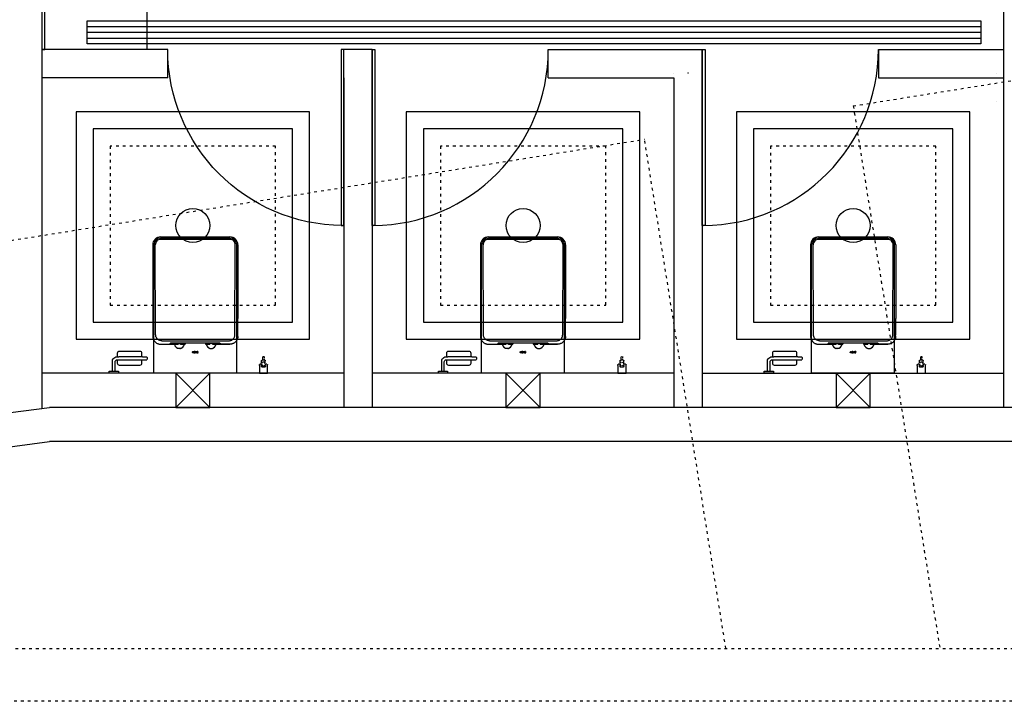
# Model space of a CAD drawing. Header units: millimetres. Extents: x -25505 to 36602, y -611 to 31787.
# Tile 3 of 21: x -11240 to -6908, y -611 to 2388. Entities that reach past the tile are written whole.
import ezdxf

# ---------------------------------------------------------------- set-up
doc = ezdxf.new("R2010")
doc.units = ezdxf.units.MM
doc.header["$MEASUREMENT"] = 0
doc.header["$PDMODE"] = 35
for name, pattern in [('ACAD_ISO03W100', [30, 12, -18]), ('I-FP_00$0$HIDDEN', [0.375, 0.25, -0.125]), ('I-XP _GROUND FLOOR$0$ACAD_ISO03W100', [30, 12, -18])]:
    doc.linetypes.add(name, pattern=pattern)
for name, color, linetype in [('AL_Arch - Furnitures - Equipa', 253, 'Continuous'), ('AL_Elec - Customized Light Fitting', 3, 'Continuous'), ('Mech - HVAC - Ceiling Diffuser', 1, 'Continuous'), ('Plum - Sanitary Fixture', 253, 'Continuous'), ('Struc - Beams', 2, 'I-XP _GROUND FLOOR$0$ACAD_ISO03W100'), ('Struc - Ceiling', 3, 'Continuous'), ('Struc - Door', 2, 'Continuous'), ('Struc - Walls', 253, 'Continuous')]:
    doc.layers.add(name, color=color, linetype=linetype)
doc.layers.get('0').off()
doc.linetypes.add('FENCELINE1', pattern='A,0.25,-0.1,[133,ltypeshp.shx,S=0.1,R=0,X=-0.1,Y=0],-0.1,1', length=1.45)

# ---------------------------------------------------------------- blocks, each defined once
blk = doc.blocks.new('I-XP _GROUND FLOOR')
at = {"layer": 'Struc - Beams'}
for p, q in [((15898.1, 11532.4), (16279.2, 9145.4)), ((15337.4, 9145.4), (14979.7, 11385.7)), ((4951.8, 9145.4), (46838, 9145.4)), ((46838, 8912.9), (4987.7, 8912.9))]:
    blk.add_line(p, q, dxfattribs=at)
for points in [[(15898.1, 11532.4), (19606.1, 12124.4), (19606.1, 13339.6), (15708.9, 12717.4)], [(11778.6, 10874.6), (14979.7, 11385.7)]]:
    blk.add_lwpolyline(points, dxfattribs=at)
at = {"layer": 'Struc - Walls'}
for p, q in [((12881.4, 11780.9), (12328.9, 11780.9)), ((12881.4, 11655.9), (12881.4, 11780.9)), ((13656.4, 11655.9), (13656.4, 11780.9)), ((13781.4, 11780.9), (13656.4, 11780.9)), ((13781.4, 11780.9), (13781.4, 10205.9)), ((13781.4, 11656), (13781.4, 11780.9)), ((14556.4, 11780.9), (15233.9, 11780.9)), ((14556.4, 11656), (14556.4, 11780.9)), ((15233.9, 11780.9), (15233.9, 10205.9)), ((16008.9, 11780.9), (16561.4, 11780.9)), ((16008.9, 11780.9), (16008.9, 11655.9)), ((12881.4, 11655.9), (12328.9, 11655.9)), ((13656.4, 11655.9), (13656.4, 10205.9)), ((14556.4, 11656), (15108.9, 11655.9)), ((15108.9, 11676.9), (15108.9, 11676.8)), ((15108.9, 11655.9), (15108.9, 10205.9)), ((15233.9, 11655.9), (15233.9, 11655.9)), ((16008.9, 11655.9), (16561.4, 11655.9)), ((16529.8, 11676.8), (16529.8, 11676.8)), ((16529.8, 11676.8), (16529.8, 11676.8)), ((16529.8, 11551.9), (16529.8, 11551.9)), ((5165, 9266.7), (12362, 10205.9)), ((5165, 9266.7), (12362, 10205.9)), ((23168.5, 10206), (12362, 10205.9)), ((21795.1, 10206), (12362, 10205.9)), ((4962.8, 9074.4), (12362, 10055.9)), ((4962.8, 9074.4), (12362, 10055.9)), ((23168.5, 10056), (12362, 10055.9)), ((23168.5, 10056), (12362, 10055.9))]:
    blk.add_line(p, q, dxfattribs=at)
for points in [[(12328.9, 10201.7), (12328.8, 14477.8)], [(16561.4, 11555.9), (16561.4, 13238.2), (16686.4, 13238.2), (16686.4, 12978.2), (17586.4, 12978.2), (17586.4, 12853.2), (16686.4, 12853.2), (16686.4, 10205.9)], [(16561.4, 10205.9), (16561.4, 11655.9)]]:
    blk.add_lwpolyline(points, dxfattribs=at)
blk.add_point((15171.4, 11676.9), dxfattribs=at)
blk = doc.blocks.new('toilet paper roll box')
blk.add_wipeout([(-105891.9, 5823.2), (-105891.9, 5813.2), (-105877.3, 5813.2), (-105877.3, 5763.2), (-105863.7, 5751.3), (-105855.2, 5751.3), (-105855.2, 5733.9), (-105852.7, 5727.9), (-105846.7, 5725.4), (-105758.3, 5725.4), (-105752.2, 5727.9), (-105749.8, 5733.9), (-105749.8, 5751.3), (-105726.5, 5751.3), (-105726.5, 5763.2), (-105749.8, 5763.2), (-105749.8, 5780.1), (-105752.2, 5786.1), (-105758.3, 5788.6), (-105846.7, 5788.6), (-105852.7, 5786.1), (-105855.2, 5780.1), (-105855.2, 5763.2), (-105856.5, 5763.2), (-105863.6, 5766.1), (-105866.5, 5773.2), (-105866.5, 5813.2), (-105851.9, 5813.2), (-105851.9, 5823.2)]).dxf.layer = 'Plum - Sanitary Fixture'
at = {"layer": 'Plum - Sanitary Fixture', "ltscale": 100}
for p, q in [((-105851.9, 5823.2), (-105891.9, 5823.2)), ((-105891.9, 5823.2), (-105891.9, 5813.2)), ((-105891.9, 5813.2), (-105851.9, 5813.2)), ((-105877.3, 5813.2), (-105877.3, 5763.2)), ((-105866.5, 5813.2), (-105866.5, 5773.2)), ((-105851.9, 5813.2), (-105851.9, 5823.2)), ((-105856.5, 5763.2), (-105850.6, 5763.2)), ((-105850.6, 5763.2), (-105745.2, 5763.2)), ((-105745.2, 5763.2), (-105726.5, 5763.2)), ((-105863.7, 5751.3), (-105850.6, 5751.3)), ((-105745.2, 5751.3), (-105850.6, 5751.3)), ((-105745.2, 5751.3), (-105726.5, 5751.3))]:
    blk.add_line(p, q, dxfattribs=at)
for points in [[(-105749.8, 5763.2), (-105749.8, 5780.1, 0.414214), (-105758.3, 5788.6), (-105846.7, 5788.6, 0.414214), (-105855.2, 5780.1), (-105855.2, 5763.2)], [(-105855.2, 5751.3), (-105855.2, 5733.9, 0.414214), (-105846.7, 5725.4), (-105758.3, 5725.4, 0.414214), (-105749.8, 5733.9), (-105749.8, 5751.3)]]:
    blk.add_lwpolyline(points, format="xyb", dxfattribs=at)
for centre, radius, start, end in [((-105856.5, 5773.2), 23, 205.6194, 251.9605), ((-105856.5, 5773.2), 10, 180, 270), ((-105735.5, 5757.2), 10.8, 326.399, 33.601)]:
    blk.add_arc(centre, radius, start, end, dxfattribs=at)
blk = doc.blocks.new('jet sprays')
at = {"layer": 'Plum - Sanitary Fixture', "linetype": 'I-FP_00$0$HIDDEN'}
for p, q in [((0, -34.6), (0, -37.3)), ((10.1, -40.7), (10.1, -55.3)), ((26.3, -40.7), (26.3, -55.3)), ((36.4, -34.6), (36.4, -37.3)), ((23.3, -58.3), (13.1, -58.3))]:
    blk.add_line(p, q, dxfattribs=at)
at = {"layer": 'Plum - Sanitary Fixture'}
for points in [[(0, -34.6), (0, 0), (36.4, 0)], [(36.4, 0), (36.4, -34.6)]]:
    blk.add_lwpolyline(points, dxfattribs=at)
at = {"layer": 'Plum - Sanitary Fixture', "linetype": 'I-FP_00$0$HIDDEN'}
for points in [[(10, -34.6), (10, -37.3, -0.414214), (7, -40.3), (3, -40.3, -0.413709), (0, -37.3)], [(36.4, -37.3, -0.41374), (33.4, -40.3), (29.5, -40.3, -0.414214), (26.5, -37.3), (26.5, -34.6)]]:
    blk.add_lwpolyline(points, format="xyb", dxfattribs=at)
at = {"layer": 'Plum - Sanitary Fixture'}
blk.add_lwpolyline([(26.5, -34.6), (26.5, -30.5, 0.414214), (23.5, -27.5), (13, -27.5, 0.414214), (10, -30.5), (10, -34.6)], format="xyb", dxfattribs=at)
at = {"layer": 'Plum - Sanitary Fixture', "linetype": 'I-FP_00$0$HIDDEN'}
blk.add_lwpolyline([(15.6, -58.3), (15.6, -73.8), (21.2, -73.8), (21.2, -58.3)], close=True, dxfattribs=at)
blk.add_circle((18.2, -40.7), 8.1, dxfattribs=at)
for centre, start, end in [((13.1, -55.3), 180, 270), ((23.3, -55.3), 270, 0)]:
    blk.add_arc(centre, 3, start, end, dxfattribs=at)
blk = doc.blocks.new('single door 2')
at = {"layer": 'Struc - Door', "color": 251}
blk.add_lwpolyline([(58126.4, 217533.2), (58138.4, 217533.2), (58138.3, 216758.5), (58126.3, 216758.5)], close=True, dxfattribs=at)
blk.add_arc((58126.4, 217533.3), 774.9, 270.4376, 0.0106, dxfattribs=at)
blk = doc.blocks.new('water closset 1')
at = {"layer": 'Plum - Sanitary Fixture'}
for p, q in [((-8980.1, -1112.7), (-8980.1, -747.7)), ((-8980.1, -747.7), (-8834.5, -747.7)), ((-8852.1, -778), (-8852.1, -819.7)), ((-8834.5, -747.7), (-8415.1, -747.7)), ((-8810.1, -755.7), (-8414.6, -754.2)), ((-8415.1, -742.7), (-8738.7, -742.7)), ((-8391, -1082.7), (-8391, -777.7)), ((-8385.1, -1082.7), (-8385.1, -777.7)), ((-8380.1, -777.7), (-8380.1, -1082.7)), ((-8852.1, -819.7), (-8851.2, -819.7)), ((-8852.1, -820.2), (-8852.1, -854.7)), ((-8851.2, -785.9), (-8851.2, -819.7)), ((-8851.2, -819.7), (-8848.7, -819.7)), ((-8847.9, -1038.7), (-8847.9, -821.7)), ((-8836.8, -782.6), (-8836.8, -1077.8)), ((-8871.1, -865.2), (-8871.1, -855.2)), ((-8870, -854.2), (-8870.1, -854.2)), ((-8869.9, -866.2), (-8870.1, -866.2)), ((-8851.3, -854.7), (-8852.1, -854.7)), ((-8852.1, -865.7), (-8852.1, -885.2)), ((-8851.3, -865.7), (-8852.1, -865.7)), ((-8847.9, -885.2), (-8852.1, -885.2)), ((-8890.1, -920.7), (-8887.1, -917.7)), ((-8890.1, -920.9), (-8889.2, -920.1)), ((-8890.1, -933.4), (-8887.1, -930.5)), ((-8890.1, -933.6), (-8889.2, -932.8)), ((-8890, -920.1), (-8887.6, -917.7)), ((-8890, -920.3), (-8887.4, -917.7)), ((-8890, -920.5), (-8887.2, -917.7)), ((-8890, -921.1), (-8889.4, -920.4)), ((-8890, -921.2), (-8889.4, -920.6)), ((-8890, -921.4), (-8889.4, -920.8)), ((-8890, -921.5), (-8889.4, -920.9)), ((-8890, -932.8), (-8887.6, -930.5)), ((-8890, -933.1), (-8887.4, -930.5)), ((-8890, -933.2), (-8887.3, -930.5)), ((-8890, -933.8), (-8889.4, -933.1)), ((-8890, -933.9), (-8889.4, -933.3)), ((-8890, -934.1), (-8889.4, -933.5)), ((-8890, -934.2), (-8889.4, -933.7)), ((-8889.9, -919.9), (-8887.8, -917.8)), ((-8889.9, -921.7), (-8889.4, -921.1)), ((-8889.9, -921.8), (-8889.3, -921.2)), ((-8889.9, -921.9), (-8889.3, -921.4)), ((-8889.9, -924.4), (-8889.8, -924.3)), ((-8889.9, -924.6), (-8889.6, -924.3)), ((-8889.9, -924.8), (-8889.4, -924.3)), ((-8889.9, -924.9), (-8889.2, -924.3)), ((-8889.9, -925.1), (-8889.1, -924.3)), ((-8889.9, -925.3), (-8888.9, -924.3)), ((-8889.9, -925.5), (-8888.7, -924.3)), ((-8889.9, -925.7), (-8888.5, -924.3)), ((-8889.9, -925.8), (-8888.4, -924.3)), ((-8889.9, -926), (-8888.2, -924.3)), ((-8889.9, -926.2), (-8888, -924.3)), ((-8889.9, -926.4), (-8889.2, -925.7)), ((-8889.9, -926.5), (-8889.2, -925.9)), ((-8889.9, -926.7), (-8889.2, -926.1)), ((-8889.9, -926.9), (-8889.2, -926.3)), ((-8889.9, -927.1), (-8889.2, -926.4)), ((-8889.9, -927.2), (-8889.1, -926.5)), ((-8889.9, -927.4), (-8889, -926.5)), ((-8889.9, -927.6), (-8888.8, -926.5)), ((-8889.9, -927.8), (-8888.6, -926.5)), ((-8889.9, -928), (-8888.4, -926.5)), ((-8889.9, -928.1), (-8888.2, -926.5)), ((-8889.9, -928.3), (-8888.1, -926.5)), ((-8889.9, -928.5), (-8889.2, -927.8)), ((-8889.9, -928.7), (-8889.2, -928)), ((-8889.9, -928.8), (-8889.2, -928.2)), ((-8889.9, -929), (-8889.2, -928.4)), ((-8889.9, -929.2), (-8889.2, -928.5)), ((-8889.9, -929.4), (-8889.2, -928.7)), ((-8889.9, -929.5), (-8889.1, -928.8)), ((-8889.9, -929.7), (-8889, -928.9)), ((-8889.9, -929.9), (-8889, -929)), ((-8889.9, -932.6), (-8887.9, -930.5)), ((-8889.9, -934.4), (-8889.4, -933.8)), ((-8889.9, -934.5), (-8889.4, -934)), ((-8889.9, -934.7), (-8889.3, -934.1)), ((-8889.9, -937.1), (-8889.8, -937.1)), ((-8889.9, -937.3), (-8889.6, -937.1)), ((-8889.9, -937.5), (-8889.4, -937.1)), ((-8889.9, -937.7), (-8889.3, -937.1)), ((-8889.9, -937.9), (-8889.1, -937.1)), ((-8889.9, -938), (-8888.9, -937.1)), ((-8889.9, -938.2), (-8888.7, -937.1)), ((-8889.9, -938.4), (-8888.6, -937.1)), ((-8889.9, -938.6), (-8888.4, -937.1)), ((-8889.9, -938.7), (-8888.2, -937.1)), ((-8889.9, -938.9), (-8888, -937.1)), ((-8889.9, -939.1), (-8889.2, -938.4)), ((-8889.9, -939.3), (-8889.2, -938.6)), ((-8889.9, -939.4), (-8889.2, -938.8)), ((-8889.9, -939.6), (-8889.2, -939)), ((-8889.9, -939.8), (-8889.2, -939.2)), ((-8889.9, -940), (-8889.1, -939.2)), ((-8889.9, -940.2), (-8889, -939.2)), ((-8889.9, -940.3), (-8888.8, -939.2)), ((-8889.9, -940.5), (-8888.6, -939.2)), ((-8889.9, -940.7), (-8888.4, -939.2)), ((-8889.9, -940.9), (-8888.3, -939.2)), ((-8889.9, -941), (-8888.1, -939.2)), ((-8889.9, -941.2), (-8889.2, -940.6)), ((-8889.9, -941.4), (-8889.2, -940.8)), ((-8889.9, -941.6), (-8889.2, -940.9)), ((-8889.9, -941.7), (-8889.2, -941.1)), ((-8889.9, -941.9), (-8889.2, -941.3)), ((-8889.9, -942.1), (-8889.2, -941.4)), ((-8889.9, -942.3), (-8889.1, -941.5)), ((-8889.9, -942.4), (-8889.1, -941.6)), ((-8889.9, -942.6), (-8889, -941.7)), ((-8889.8, -919.6), (-8888.1, -917.8)), ((-8889.8, -922), (-8889.2, -921.5)), ((-8889.8, -930), (-8888.9, -929.1)), ((-8889.8, -932.3), (-8888.1, -930.6)), ((-8889.8, -934.8), (-8889.2, -934.2)), ((-8889.8, -934.9), (-8889.2, -934.3)), ((-8889.8, -942.7), (-8888.9, -941.8)), ((-8889.7, -919.3), (-8888.4, -918)), ((-8889.7, -922.2), (-8889.2, -921.6)), ((-8889.7, -922.3), (-8889.1, -921.7)), ((-8889.7, -932), (-8888.4, -930.7)), ((-8889.7, -935), (-8889.1, -934.4)), ((-8889.6, -922.4), (-8889, -921.8)), ((-8889.6, -922.5), (-8888.9, -921.9)), ((-8889.6, -930), (-8888.8, -929.2)), ((-8889.6, -935.1), (-8889, -934.5)), ((-8889.6, -935.2), (-8888.9, -934.6)), ((-8889.6, -942.7), (-8888.8, -941.9)), ((-8889.5, -922.6), (-8888.8, -922)), ((-8889.5, -935.4), (-8888.8, -934.7)), ((-8889.5, -942.7), (-8888.7, -942)), ((-8889.4, -918.8), (-8888.8, -918.2)), ((-8889.4, -922.7), (-8888.7, -922)), ((-8889.4, -930), (-8888.7, -929.2)), ((-8889.4, -931.5), (-8888.8, -931)), ((-8889.4, -935.5), (-8888.7, -934.8)), ((-8889.3, -922.8), (-8888.6, -922.1)), ((-8889.3, -922.9), (-8888.5, -922.1)), ((-8889.3, -930), (-8888.6, -929.3)), ((-8889.3, -935.6), (-8888.6, -934.8)), ((-8889.3, -935.7), (-8888.5, -934.9)), ((-8889.3, -942.7), (-8888.6, -942)), ((-8889.2, -923), (-8888.4, -922.2)), ((-8889.2, -926), (-8889.2, -926.5)), ((-8889.2, -927.8), (-8887.9, -926.5)), ((-8889.2, -927.8), (-8889.2, -928.3)), ((-8889.2, -935.7), (-8888.4, -934.9)), ((-8889.2, -938.8), (-8889.2, -939.2)), ((-8889.2, -940.5), (-8887.9, -939.2)), ((-8889.2, -940.5), (-8889.2, -941)), ((-8889.1, -923.1), (-8888.2, -922.2)), ((-8889.1, -930), (-8888.4, -929.3)), ((-8889.1, -935.8), (-8888.2, -935)), ((-8889.1, -942.7), (-8888.4, -942.1)), ((-8889, -923.2), (-8888.1, -922.3)), ((-8889, -927.8), (-8887.7, -926.5)), ((-8889, -935.9), (-8888.1, -935)), ((-8889, -940.5), (-8887.7, -939.2)), ((-8888.9, -923.3), (-8887.9, -922.3)), ((-8888.9, -930), (-8888.3, -929.3)), ((-8888.9, -936), (-8888, -935)), ((-8888.9, -942.7), (-8888.3, -942.1)), ((-8888.8, -923.3), (-8887.8, -922.3)), ((-8888.8, -927.8), (-8887.5, -926.5)), ((-8888.8, -936.1), (-8887.8, -935.1)), ((-8888.8, -940.5), (-8887.6, -939.2)), ((-8888.7, -919.5), (-8886.9, -917.7)), ((-8888.7, -923.4), (-8887.6, -922.3)), ((-8888.7, -927.8), (-8887.4, -926.5)), ((-8888.7, -930), (-8888.1, -929.3)), ((-8888.7, -932.3), (-8886.9, -930.5)), ((-8888.7, -936.2), (-8887.6, -935.1)), ((-8888.7, -940.5), (-8887.4, -939.2)), ((-8888.7, -942.7), (-8888.1, -942.1)), ((-8888.6, -923.5), (-8887.5, -922.4)), ((-8888.6, -930), (-8887.9, -929.3)), ((-8888.6, -936.2), (-8887.5, -935.1)), ((-8888.6, -942.7), (-8887.9, -942.1)), ((-8888.5, -923.5), (-8887.3, -922.4)), ((-8888.5, -925), (-8887.9, -924.4)), ((-8888.5, -927.8), (-8887.2, -926.5)), ((-8888.5, -936.3), (-8887.3, -935.1)), ((-8888.6, -937.8), (-8887.9, -937.1)), ((-8888.5, -940.5), (-8887.2, -939.2)), ((-8888.4, -919.4), (-8886.8, -917.8)), ((-8888.4, -923.6), (-8887.1, -922.4)), ((-8888.4, -930), (-8887.9, -929.5)), ((-8888.4, -932.1), (-8886.8, -930.5)), ((-8888.4, -936.3), (-8887.1, -935.1)), ((-8888.4, -942.7), (-8887.9, -942.2)), ((-8888.3, -925), (-8887.9, -924.5)), ((-8888.3, -927.8), (-8887, -926.5)), ((-8888.3, -937.7), (-8887.9, -937.3)), ((-8888.3, -940.5), (-8887, -939.2)), ((-8888.2, -923.7), (-8886.9, -922.4)), ((-8888.2, -930), (-8887.9, -929.7)), ((-8888.2, -936.4), (-8886.9, -935.1)), ((-8888.2, -942.7), (-8887.9, -942.4)), ((-8888.1, -919.3), (-8886.6, -917.8)), ((-8888.1, -923.7), (-8886.7, -922.3)), ((-8888.1, -924.9), (-8887.9, -924.7)), ((-8888.1, -927.8), (-8886.8, -926.5)), ((-8888.1, -932), (-8886.6, -930.5)), ((-8888.1, -936.4), (-8886.8, -935.1)), ((-8888.1, -937.7), (-8887.9, -937.4)), ((-8888.1, -940.5), (-8886.9, -939.2)), ((-8888, -923.7), (-8886.5, -922.3)), ((-8888, -930), (-8887.9, -929.8)), ((-8888, -936.5), (-8886.5, -935)), ((-8888, -940.5), (-8886.7, -939.2)), ((-8888, -942.7), (-8887.9, -942.6)), ((-8887.9, -919.2), (-8886.5, -917.8)), ((-8887.9, -924.3), (-8887.9, -924.9)), ((-8887.9, -924.9), (-8887.9, -924.9)), ((-8888, -927.8), (-8886.7, -926.5)), ((-8887.9, -929.3), (-8887.9, -930)), ((-8887.9, -932), (-8886.5, -930.6)), ((-8887.9, -937.1), (-8887.9, -937.7)), ((-8887.9, -937.7), (-8887.9, -937.6)), ((-8887.9, -942.1), (-8887.9, -942.7)), ((-8887.8, -923.8), (-8886.3, -922.2)), ((-8887.8, -927.8), (-8886.5, -926.5)), ((-8887.8, -936.5), (-8886.3, -935)), ((-8887.8, -940.5), (-8886.5, -939.2)), ((-8887.7, -919.2), (-8886.3, -917.9)), ((-8887.7, -923.8), (-8886, -922.2)), ((-8887.7, -932), (-8886.3, -930.6)), ((-8887.7, -936.5), (-8886.1, -934.9)), ((-8887.6, -927.8), (-8886.3, -926.5)), ((-8887.6, -940.5), (-8886.3, -939.2)), ((-8887.5, -919.2), (-8886.2, -917.9)), ((-8887.5, -923.8), (-8885.6, -922)), ((-8887.5, -931.9), (-8886.2, -930.7)), ((-8887.5, -936.6), (-8885.7, -934.7)), ((-8887.4, -923.8), (-8884.4, -920.9)), ((-8887.4, -927.8), (-8886.1, -926.5)), ((-8887.4, -936.6), (-8884.4, -933.6)), ((-8887.4, -940.5), (-8886.1, -939.2)), ((-8887.3, -919.2), (-8886.1, -918)), ((-8887.3, -931.9), (-8886.1, -930.7)), ((-8887.3, -940.5), (-8886, -939.2)), ((-8887.2, -923.8), (-8884.4, -921.1)), ((-8887.2, -927.8), (-8886, -926.5)), ((-8887.2, -936.6), (-8884.4, -933.8)), ((-8887.1, -919.2), (-8886, -918)), ((-8887.1, -927.8), (-8885.8, -926.5)), ((-8887.1, -931.9), (-8886, -930.8)), ((-8887.1, -940.5), (-8885.8, -939.2)), ((-8887, -919.2), (-8885.8, -918.1)), ((-8887, -923.8), (-8884.5, -921.3)), ((-8887, -931.9), (-8885.9, -930.8)), ((-8887, -936.6), (-8884.5, -934)), ((-8886.9, -927.8), (-8885.6, -926.5)), ((-8886.9, -940.5), (-8885.6, -939.2)), ((-8886.8, -919.2), (-8885.7, -918.2)), ((-8886.8, -923.8), (-8884.5, -921.5)), ((-8886.8, -932), (-8885.7, -930.9)), ((-8886.8, -936.6), (-8884.5, -934.2)), ((-8886.7, -927.8), (-8884.6, -925.7)), ((-8886.7, -932), (-8885.6, -931)), ((-8886.7, -940.5), (-8884.6, -938.4)), ((-8886.6, -919.2), (-8885.6, -918.2)), ((-8886.6, -923.8), (-8884.6, -921.8)), ((-8886.6, -936.5), (-8884.6, -934.5)), ((-8886.6, -940.5), (-8884.6, -938.6)), ((-8886.5, -919.3), (-8885.5, -918.3)), ((-8886.5, -927.8), (-8884.6, -925.9)), ((-8886.5, -932), (-8885.5, -931)), ((-8886.4, -927.8), (-8884.6, -926)), ((-8886.4, -932), (-8885.5, -931.1)), ((-8886.4, -940.5), (-8884.6, -938.8)), ((-8886.3, -919.3), (-8885.4, -918.4)), ((-8886.3, -923.7), (-8884.7, -922)), ((-8886.3, -936.4), (-8884.7, -934.8)), ((-8886.2, -919.3), (-8885.4, -918.5)), ((-8886.2, -927.8), (-8884.6, -926.2)), ((-8886.2, -932.1), (-8885.4, -931.2)), ((-8886.2, -940.5), (-8884.6, -938.9)), ((-8886.1, -919.4), (-8885.3, -918.6)), ((-8886.1, -932.1), (-8885.3, -931.3)), ((-8886, -923.5), (-8884.8, -922.4)), ((-8886, -927.8), (-8884.6, -926.4)), ((-8886, -932.2), (-8885.2, -931.4)), ((-8886, -936.3), (-8884.8, -935.1)), ((-8886, -940.5), (-8884.6, -939.1)), ((-8885.9, -919.4), (-8885.2, -918.7)), ((-8885.8, -919.5), (-8885.1, -918.8)), ((-8885.8, -927.8), (-8884.6, -926.6)), ((-8885.8, -932.2), (-8885.1, -931.5)), ((-8885.8, -940.5), (-8884.6, -939.3)), ((-8885.7, -919.5), (-8885, -918.9)), ((-8885.7, -927.8), (-8884.6, -926.7)), ((-8885.7, -932.3), (-8885, -931.6)), ((-8885.7, -940.5), (-8884.6, -939.5)), ((-8885.6, -919.6), (-8885, -919)), ((-8885.6, -932.4), (-8885, -931.7)), ((-8885.5, -919.7), (-8884.9, -919.1)), ((-8885.5, -927.8), (-8884.6, -926.9)), ((-8885.5, -932.4), (-8884.9, -931.8)), ((-8885.5, -935.9), (-8885.3, -935.7)), ((-8885.5, -940.6), (-8884.6, -939.6)), ((-8885.4, -919.8), (-8884.8, -919.2)), ((-8885.4, -919.9), (-8884.8, -919.3)), ((-8885.4, -921.7), (-8884.4, -920.7)), ((-8885.4, -927.9), (-8884.6, -927.1)), ((-8885.4, -932.5), (-8884.8, -931.9)), ((-8885.4, -932.6), (-8884.8, -932)), ((-8885.4, -940.6), (-8884.6, -939.8)), ((-8885.3, -920), (-8884.7, -919.4)), ((-8885.3, -928), (-8884.6, -927.3)), ((-8885.3, -932.7), (-8884.7, -932.2)), ((-8885.3, -934.3), (-8884.4, -933.5)), ((-8885.3, -940.7), (-8884.6, -940)), ((-8885.3, -940.8), (-8884.6, -940.2)), ((-8885.2, -920.1), (-8884.7, -919.6)), ((-8885.2, -920.2), (-8884.6, -919.7)), ((-8885.2, -925.4), (-8885.2, -925.4)), ((-8885.2, -925.6), (-8885, -925.4)), ((-8885.2, -925.8), (-8884.9, -925.4)), ((-8885.2, -926), (-8884.7, -925.4)), ((-8885.2, -926.1), (-8885.2, -925.4)), ((-8885.2, -926.1), (-8884.6, -925.5)), ((-8885.2, -928.1), (-8884.6, -927.5)), ((-8885.2, -928.3), (-8884.6, -927.6)), ((-8885.2, -928.4), (-8884.6, -927.8)), ((-8885.2, -928.6), (-8884.6, -928)), ((-8885.2, -928.8), (-8884.6, -928.2)), ((-8885.2, -928.9), (-8885.2, -928.2)), ((-8885.2, -932.8), (-8884.7, -932.3)), ((-8885.2, -933), (-8884.6, -932.4)), ((-8885.2, -938.3), (-8885.1, -938.2)), ((-8885.2, -938.5), (-8884.9, -938.2)), ((-8885.2, -938.7), (-8884.7, -938.2)), ((-8885.2, -938.9), (-8884.6, -938.2)), ((-8885.2, -938.8), (-8885.2, -938.2)), ((-8885.2, -941), (-8884.6, -940.4)), ((-8885.2, -941.2), (-8884.6, -940.5)), ((-8885.2, -941.3), (-8884.6, -940.7)), ((-8885.2, -941.5), (-8884.6, -940.9)), ((-8885.2, -941.6), (-8885.2, -940.9)), ((-8885.2, -941.6), (-8884.6, -941.1)), ((-8885.1, -920.4), (-8884.6, -919.8)), ((-8885.1, -920.5), (-8884.5, -920)), ((-8885.1, -920.7), (-8884.5, -920.1)), ((-8885.1, -920.8), (-8884.5, -920.2)), ((-8885.1, -921), (-8884.4, -920.4)), ((-8885.1, -921.3), (-8884.4, -920.6)), ((-8885.1, -928.9), (-8884.6, -928.3)), ((-8885.1, -933.1), (-8884.6, -932.5)), ((-8885.1, -933.2), (-8884.5, -932.7)), ((-8885.1, -933.4), (-8884.5, -932.8)), ((-8885.1, -933.6), (-8884.5, -933)), ((-8885.1, -933.8), (-8884.4, -933.1)), ((-8885.1, -934), (-8884.4, -933.3)), ((-8885, -928.9), (-8884.6, -928.5)), ((-8885, -941.6), (-8884.6, -941.2)), ((-8884.8, -928.9), (-8884.6, -928.7)), ((-8884.8, -941.6), (-8884.6, -941.4)), ((-8884.6, -928.9), (-8884.6, -928.9)), ((-8884.6, -941.6), (-8884.6, -941.6)), ((-8871.1, -995.2), (-8871.1, -1005.2)), ((-8870.1, -994.2), (-8869.8, -994.2)), ((-8852.1, -975.2), (-8852.1, -994.7)), ((-8847.9, -975.2), (-8852.1, -975.2)), ((-8851.3, -994.7), (-8852.1, -994.7)), ((-8870.1, -1006.2), (-8869.8, -1006.2)), ((-8852.1, -1005.7), (-8852.1, -1040.2)), ((-8851.3, -1005.7), (-8852.1, -1005.7)), ((-8852.1, -1040.7), (-8852.1, -1082.4)), ((-8852.1, -1040.7), (-8851.2, -1040.7)), ((-8851.2, -1040.7), (-8848.7, -1040.7)), ((-8851.2, -1074.5), (-8851.2, -1040.7)), ((-8980.1, -1112.7), (-8834.5, -1112.7)), ((-8834.5, -1112.7), (-8415.1, -1112.7)), ((-8810.1, -1104.7), (-8414.6, -1106.3)), ((-8415.1, -1117.7), (-8738.7, -1117.7))]:
    blk.add_line(p, q, dxfattribs=at)
for centre, radius, start, end in [((-8415.1, -777.7), 35, 0, 90), ((-8415.1, -777.7), 30, 0, 90), ((-8870.1, -855.2), 1, 90, 180), ((-8870.1, -865.2), 1, 180, 270), ((-8848.2, -860.2), 22.6, 99.938, 260.062), ((-8870.1, -995.2), 1, 90, 180), ((-8848.1, -1000.2), 22.6, 100.1954, 259.8046), ((-8870.1, -1005.2), 1, 180, 270), ((-8415.1, -1082.7), 30, 270, 0), ((-8415.1, -1082.7), 35, 270, 0)]:
    blk.add_arc(centre, radius, start, end, dxfattribs=at)
for centre, major_axis, ratio, start_param, end_param in [((-8738.7, -814.9), (825, 0), 0.087489, 1.570796, 1.666336), ((-8414.5, -777.7), (23.6, 0), 0.999992, 0, 1.574721), ((-8414.5, -1082.7), (23.6, 0), 0.999992, 4.708465, 6.283185), ((-8738.7, -1045.5), (825, 0), 0.087489, 4.616849, 4.712389)]:
    blk.add_ellipse(centre, major_axis=major_axis, ratio=ratio, start_param=start_param, end_param=end_param, dxfattribs=at)
for points, knots in [([(-8838.9, -750.7), (-8839.8, -751.5), (-8841.8, -753.1), (-8844.6, -756.3), (-8847.3, -760.1), (-8849.5, -764.5), (-8850.9, -768.9), (-8851.8, -773.2), (-8852.2, -778.3), (-8851.9, -782.6), (-8851.3, -785.4), (-8851.2, -785.9), (-8851.2, -785.9)], [0, 0, 0, 0, 0.08555, 0.171215, 0.298098, 0.42518, 0.541255, 0.65774, 0.773916, 0.952607, 0.999055, 1, 1, 1, 1]), ([(-8817.4, -743), (-8819.5, -743.2), (-8823.8, -743.4), (-8829.6, -745.2), (-8834.7, -747.6), (-8837.5, -749.7), (-8838.9, -750.7)], [0, 0, 0, 0, 0.274513, 0.55863, 0.776956, 1, 1, 1, 1]), ([(-8836.8, -782.6), (-8836.7, -780.6), (-8836.5, -777.1), (-8834.9, -772.2), (-8832.8, -768.2), (-8830, -764.5), (-8826.7, -761.5), (-8823, -759), (-8818.9, -757.1), (-8814.6, -755.9), (-8811.6, -755.8), (-8810.1, -755.7)], [0, 0, 0, 0, 0.142481, 0.252179, 0.361883, 0.468755, 0.575647, 0.681794, 0.787885, 0.893936, 1, 1, 1, 1]), ([(-8852.1, -820.2), (-8851.7, -820.2), (-8851.1, -820.2), (-8850.3, -820.2), (-8849.4, -820.2), (-8849.2, -820.2), (-8848.5, -820.2), (-8848.2, -820.2)], [0, 0, 0, 0, 0.188987, 0.368421, 0.503639, 0.818962, 1, 1, 1, 1]), ([(-8847.9, -822.2), (-8848.3, -822.2), (-8849.5, -822.2), (-8850.5, -822.2), (-8851.3, -822.2), (-8851.7, -822.3), (-8851.9, -821.9), (-8852, -821.4), (-8852, -820.8), (-8852.1, -820.4), (-8852.1, -820.2)], [0, 0, 0, 0, 0.147163, 0.415399, 0.549707, 0.684178, 0.751599, 0.832936, 0.915111, 1, 1, 1, 1]), ([(-8847.9, -821.7), (-8847.9, -821.5), (-8847.9, -821.1), (-8848.1, -820.5), (-8848.2, -820.1), (-8848.4, -819.8), (-8848.6, -819.7), (-8848.7, -819.7)], [0, 0, 0, 0, 0.1887466, 0.3771283, 0.5751138, 0.7936924, 1, 1, 1, 1]), ([(-8851.3, -854.7), (-8851.2, -854.7), (-8851.1, -854.7), (-8850.8, -854.9), (-8850.7, -855), (-8850.4, -855.3), (-8850.2, -855.4), (-8850, -855.7), (-8849.9, -855.9), (-8849.8, -856.1), (-8849.7, -856.2), (-8849.5, -856.6), (-8849.4, -856.9), (-8849.1, -857.5), (-8849, -857.8), (-8848.9, -858.3), (-8848.8, -858.4), (-8848.8, -858.8), (-8848.7, -859), (-8848.7, -859.5), (-8848.7, -859.8), (-8848.7, -860.6), (-8848.7, -860.9), (-8848.8, -861.6), (-8848.8, -862), (-8849, -862.7), (-8849.1, -863), (-8849.4, -863.6), (-8849.5, -863.8), (-8849.8, -864.3), (-8849.9, -864.6), (-8850.2, -865), (-8850.4, -865.1), (-8850.7, -865.4), (-8850.8, -865.5), (-8851.1, -865.7), (-8851.2, -865.7), (-8851.3, -865.7)], [0, 0, 0, 0, 0.0625, 0.0625, 0.125, 0.125, 0.1875, 0.1875, 0.21875, 0.21875, 0.25, 0.25, 0.3125, 0.3125, 0.375, 0.375, 0.40625, 0.40625, 0.4375, 0.4375, 0.5, 0.5, 0.5625, 0.5625, 0.625, 0.625, 0.6875, 0.6875, 0.75, 0.75, 0.8125, 0.8125, 0.875, 0.875, 0.9375, 0.9375, 1, 1, 1, 1]), ([(-8888.9, -923.3), (-8889.1, -923.1), (-8889.2, -923), (-8889.5, -922.6), (-8889.6, -922.4), (-8889.8, -922), (-8889.9, -921.7), (-8890, -921.3), (-8890.1, -921), (-8890.1, -920.5), (-8890, -920.3), (-8889.9, -919.8), (-8889.8, -919.6), (-8889.6, -919.2), (-8889.5, -919), (-8889.2, -918.6), (-8889.1, -918.4), (-8888.9, -918.3)], [0, 0, 0, 0, 0.125, 0.125, 0.25, 0.25, 0.375, 0.375, 0.5, 0.5, 0.625, 0.625, 0.75, 0.75, 0.875, 0.875, 1, 1, 1, 1]), ([(-8888.9, -936), (-8889.1, -935.9), (-8889.2, -935.7), (-8889.5, -935.3), (-8889.6, -935.1), (-8889.8, -934.7), (-8889.9, -934.5), (-8890, -934), (-8890.1, -933.8), (-8890.1, -933.3), (-8890, -933), (-8889.9, -932.6), (-8889.8, -932.3), (-8889.6, -931.9), (-8889.5, -931.7), (-8889.2, -931.3), (-8889.1, -931.2), (-8888.9, -931)], [0, 0, 0, 0, 0.125, 0.125, 0.25, 0.25, 0.375, 0.375, 0.5, 0.5, 0.625, 0.625, 0.75, 0.75, 0.875, 0.875, 1, 1, 1, 1]), ([(-8888.4, -922.2), (-8888.6, -922.1), (-8888.7, -922), (-8888.9, -921.9), (-8889.1, -921.8), (-8889.2, -921.5), (-8889.3, -921.4), (-8889.4, -921.1), (-8889.4, -920.9), (-8889.4, -920.6), (-8889.4, -920.5), (-8889.3, -920.2), (-8889.2, -920), (-8889.1, -919.8), (-8888.9, -919.7), (-8888.7, -919.5), (-8888.6, -919.4), (-8888.4, -919.4)], [0, 0, 0, 0, 0.125, 0.125, 0.25, 0.25, 0.375, 0.375, 0.5, 0.5, 0.625, 0.625, 0.75, 0.75, 0.875, 0.875, 1, 1, 1, 1]), ([(-8888.4, -934.9), (-8888.6, -934.9), (-8888.7, -934.8), (-8888.9, -934.6), (-8889.1, -934.5), (-8889.2, -934.3), (-8889.3, -934.1), (-8889.4, -933.8), (-8889.4, -933.7), (-8889.4, -933.4), (-8889.4, -933.2), (-8889.3, -932.9), (-8889.2, -932.8), (-8889.1, -932.5), (-8888.9, -932.4), (-8888.7, -932.3), (-8888.6, -932.2), (-8888.4, -932.1)], [0, 0, 0, 0, 0.125, 0.125, 0.25, 0.25, 0.375, 0.375, 0.5, 0.5, 0.625, 0.625, 0.75, 0.75, 0.875, 0.875, 1, 1, 1, 1]), ([(-8889.2, -926), (-8889.2, -925.9), (-8889.2, -925.7), (-8889.1, -925.5), (-8889, -925.4), (-8888.8, -925.2), (-8888.7, -925.1), (-8888.4, -925), (-8888.3, -924.9), (-8888.2, -924.9)], [0, 0, 0, 0, 0.25, 0.25, 0.5, 0.5, 0.75, 0.75, 1, 1, 1, 1]), ([(-8888.2, -929.3), (-8888.3, -929.3), (-8888.4, -929.3), (-8888.7, -929.2), (-8888.8, -929.1), (-8889, -928.9), (-8889.1, -928.8), (-8889.2, -928.6), (-8889.2, -928.4), (-8889.2, -928.3)], [0, 0, 0, 0, 0.25, 0.25, 0.5, 0.5, 0.75, 0.75, 1, 1, 1, 1]), ([(-8889.2, -938.8), (-8889.2, -938.6), (-8889.2, -938.5), (-8889.1, -938.2), (-8889, -938.1), (-8888.8, -937.9), (-8888.7, -937.8), (-8888.4, -937.7), (-8888.3, -937.7), (-8888.2, -937.7)], [0, 0, 0, 0, 0.25, 0.25, 0.5, 0.5, 0.75, 0.75, 1, 1, 1, 1]), ([(-8888.2, -942.1), (-8888.3, -942.1), (-8888.4, -942.1), (-8888.7, -942), (-8888.8, -941.9), (-8889, -941.7), (-8889.1, -941.6), (-8889.2, -941.3), (-8889.2, -941.2), (-8889.2, -941)], [0, 0, 0, 0, 0.25, 0.25, 0.5, 0.5, 0.75, 0.75, 1, 1, 1, 1]), ([(-8888.9, -918.3), (-8888.6, -918.1), (-8888.4, -917.9), (-8887.8, -917.8), (-8887.5, -917.7), (-8886.7, -917.7), (-8886.1, -917.9), (-8885.6, -918.2)], [0, 0, 0, 0, 0.25, 0.25, 0.5, 0.5, 1, 1, 1, 1]), ([(-8885.6, -923.3), (-8885.9, -923.5), (-8886.1, -923.6), (-8886.7, -923.8), (-8887, -923.8), (-8887.8, -923.8), (-8888.4, -923.6), (-8888.9, -923.3)], [0, 0, 0, 0, 0.25, 0.25, 0.5, 0.5, 1, 1, 1, 1]), ([(-8888.9, -931), (-8888.6, -930.8), (-8888.4, -930.7), (-8887.8, -930.5), (-8887.5, -930.5), (-8886.7, -930.5), (-8886.1, -930.6), (-8885.6, -931)], [0, 0, 0, 0, 0.25, 0.25, 0.5, 0.5, 1, 1, 1, 1]), ([(-8885.6, -936.1), (-8885.9, -936.2), (-8886.1, -936.4), (-8886.7, -936.5), (-8887, -936.6), (-8887.8, -936.6), (-8888.4, -936.4), (-8888.9, -936)], [0, 0, 0, 0, 0.25, 0.25, 0.5, 0.5, 1, 1, 1, 1]), ([(-8888.4, -919.4), (-8888, -919.3), (-8887.6, -919.2), (-8886.8, -919.2), (-8886.4, -919.3), (-8886, -919.4)], [0, 0, 0, 0, 0.5, 0.5, 1, 1, 1, 1]), ([(-8886, -922.2), (-8886.4, -922.3), (-8886.8, -922.4), (-8887.6, -922.4), (-8888, -922.3), (-8888.4, -922.2)], [0, 0, 0, 0, 0.5, 0.5, 1, 1, 1, 1]), ([(-8888.4, -932.1), (-8888, -932), (-8887.6, -931.9), (-8886.8, -931.9), (-8886.4, -932), (-8886, -932.1)], [0, 0, 0, 0, 0.5, 0.5, 1, 1, 1, 1]), ([(-8886, -934.9), (-8886.4, -935), (-8886.8, -935.1), (-8887.6, -935.1), (-8888, -935), (-8888.4, -934.9)], [0, 0, 0, 0, 0.5, 0.5, 1, 1, 1, 1]), ([(-8886, -919.4), (-8885.9, -919.4), (-8885.8, -919.5), (-8885.5, -919.7), (-8885.4, -919.8), (-8885.2, -920), (-8885.2, -920.2), (-8885.1, -920.5), (-8885.1, -920.6), (-8885.1, -920.9), (-8885.1, -921.1), (-8885.2, -921.4), (-8885.2, -921.5), (-8885.4, -921.8), (-8885.5, -921.9), (-8885.8, -922), (-8885.9, -922.1), (-8886, -922.2)], [0, 0, 0, 0, 0.125, 0.125, 0.25, 0.25, 0.375, 0.375, 0.5, 0.5, 0.625, 0.625, 0.75, 0.75, 0.875, 0.875, 1, 1, 1, 1]), ([(-8886, -932.1), (-8885.9, -932.2), (-8885.8, -932.2), (-8885.5, -932.4), (-8885.4, -932.5), (-8885.2, -932.8), (-8885.2, -932.9), (-8885.1, -933.2), (-8885.1, -933.4), (-8885.1, -933.7), (-8885.1, -933.8), (-8885.2, -934.1), (-8885.2, -934.3), (-8885.4, -934.5), (-8885.5, -934.6), (-8885.8, -934.8), (-8885.9, -934.9), (-8886, -934.9)], [0, 0, 0, 0, 0.125, 0.125, 0.25, 0.25, 0.375, 0.375, 0.5, 0.5, 0.625, 0.625, 0.75, 0.75, 0.875, 0.875, 1, 1, 1, 1]), ([(-8885.6, -918.2), (-8885.4, -918.4), (-8885.3, -918.6), (-8885, -918.9), (-8884.8, -919.2), (-8884.6, -919.6), (-8884.6, -919.8), (-8884.4, -920.3), (-8884.4, -920.5), (-8884.4, -921), (-8884.4, -921.3), (-8884.6, -921.7), (-8884.6, -922), (-8884.8, -922.4), (-8885, -922.6), (-8885.3, -923), (-8885.4, -923.2), (-8885.6, -923.3)], [0, 0, 0, 0, 0.125, 0.125, 0.25, 0.25, 0.375, 0.375, 0.5, 0.5, 0.625, 0.625, 0.75, 0.75, 0.875, 0.875, 1, 1, 1, 1]), ([(-8885.2, -926.1), (-8885.2, -926.2), (-8885.3, -926.3), (-8885.4, -926.5), (-8885.5, -926.5), (-8885.6, -926.5)], [0, 0, 0, 0, 0.5, 0.5, 1, 1, 1, 1]), ([(-8885.6, -927.8), (-8885.5, -927.8), (-8885.4, -927.8), (-8885.3, -928), (-8885.2, -928.1), (-8885.2, -928.2)], [0, 0, 0, 0, 0.5, 0.5, 1, 1, 1, 1]), ([(-8885.6, -931), (-8885.4, -931.1), (-8885.3, -931.3), (-8885, -931.7), (-8884.8, -931.9), (-8884.6, -932.3), (-8884.6, -932.6), (-8884.4, -933), (-8884.4, -933.3), (-8884.4, -933.8), (-8884.4, -934), (-8884.6, -934.5), (-8884.6, -934.7), (-8884.8, -935.1), (-8885, -935.4), (-8885.3, -935.7), (-8885.4, -935.9), (-8885.6, -936.1)], [0, 0, 0, 0, 0.125, 0.125, 0.25, 0.25, 0.375, 0.375, 0.5, 0.5, 0.625, 0.625, 0.75, 0.75, 0.875, 0.875, 1, 1, 1, 1]), ([(-8885.2, -938.8), (-8885.2, -939), (-8885.3, -939.1), (-8885.4, -939.2), (-8885.5, -939.2), (-8885.6, -939.2)], [0, 0, 0, 0, 0.5, 0.5, 1, 1, 1, 1]), ([(-8885.6, -940.5), (-8885.5, -940.5), (-8885.4, -940.6), (-8885.3, -940.7), (-8885.2, -940.8), (-8885.2, -940.9)], [0, 0, 0, 0, 0.5, 0.5, 1, 1, 1, 1]), ([(-8851.3, -1005.7), (-8851.2, -1005.7), (-8851.1, -1005.7), (-8850.8, -1005.5), (-8850.7, -1005.4), (-8850.4, -1005.1), (-8850.2, -1005), (-8850, -1004.7), (-8849.9, -1004.6), (-8849.8, -1004.3), (-8849.7, -1004.2), (-8849.5, -1003.8), (-8849.4, -1003.6), (-8849.1, -1003), (-8849, -1002.7), (-8848.9, -1002.2), (-8848.8, -1002), (-8848.8, -1001.6), (-8848.7, -1001.5), (-8848.7, -1000.9), (-8848.7, -1000.6), (-8848.7, -999.9), (-8848.7, -999.5), (-8848.8, -998.8), (-8848.8, -998.4), (-8849, -997.8), (-8849.1, -997.5), (-8849.4, -996.9), (-8849.5, -996.6), (-8849.8, -996.1), (-8849.9, -995.8), (-8850.2, -995.4), (-8850.4, -995.3), (-8850.7, -995), (-8850.8, -994.9), (-8851.1, -994.7), (-8851.2, -994.7), (-8851.3, -994.7)], [0, 0, 0, 0, 0.0625, 0.0625, 0.125, 0.125, 0.1875, 0.1875, 0.21875, 0.21875, 0.25, 0.25, 0.3125, 0.3125, 0.375, 0.375, 0.40625, 0.40625, 0.4375, 0.4375, 0.5, 0.5, 0.5625, 0.5625, 0.625, 0.625, 0.6875, 0.6875, 0.75, 0.75, 0.8125, 0.8125, 0.875, 0.875, 0.9375, 0.9375, 1, 1, 1, 1]), ([(-8847.9, -1038.2), (-8848.3, -1038.2), (-8849.5, -1038.2), (-8850.5, -1038.2), (-8851.3, -1038.2), (-8851.7, -1038.2), (-8851.9, -1038.6), (-8852, -1039), (-8852, -1039.6), (-8852.1, -1040), (-8852.1, -1040.2)], [0, 0, 0, 0, 0.147163, 0.415399, 0.549707, 0.684178, 0.751599, 0.832936, 0.915111, 1, 1, 1, 1]), ([(-8847.9, -1038.7), (-8847.9, -1038.9), (-8847.9, -1039.3), (-8848.1, -1039.9), (-8848.2, -1040.3), (-8848.4, -1040.7), (-8848.6, -1040.7), (-8848.7, -1040.7)], [0, 0, 0, 0, 0.1887466, 0.3771283, 0.5751138, 0.7936924, 1, 1, 1, 1]), ([(-8852.1, -1040.2), (-8851.7, -1040.2), (-8851.1, -1040.2), (-8850.3, -1040.2), (-8849.4, -1040.2), (-8849.2, -1040.2), (-8848.5, -1040.2), (-8848.2, -1040.2)], [0, 0, 0, 0, 0.188987, 0.368421, 0.503639, 0.818962, 1, 1, 1, 1]), ([(-8838.9, -1109.7), (-8839.8, -1108.9), (-8841.8, -1107.3), (-8844.6, -1104.1), (-8847.3, -1100.3), (-8849.5, -1095.9), (-8850.9, -1091.5), (-8851.8, -1087.2), (-8852.2, -1082.1), (-8851.9, -1077.9), (-8851.3, -1075.1), (-8851.2, -1074.5), (-8851.2, -1074.5)], [0, 0, 0, 0, 0.08555, 0.171215, 0.298098, 0.42518, 0.541255, 0.65774, 0.773916, 0.952607, 0.999055, 1, 1, 1, 1]), ([(-8836.8, -1077.8), (-8836.7, -1079.8), (-8836.5, -1083.3), (-8834.9, -1088.2), (-8832.8, -1092.3), (-8830, -1095.9), (-8826.7, -1099), (-8823, -1101.5), (-8818.9, -1103.3), (-8814.6, -1104.5), (-8811.6, -1104.6), (-8810.1, -1104.7)], [0, 0, 0, 0, 0.142481, 0.252179, 0.361883, 0.468755, 0.575647, 0.681794, 0.787885, 0.893936, 1, 1, 1, 1]), ([(-8817.4, -1117.4), (-8819.5, -1117.3), (-8823.8, -1117), (-8829.6, -1115.2), (-8834.7, -1112.8), (-8837.5, -1110.8), (-8838.9, -1109.7)], [0, 0, 0, 0, 0.274513, 0.55863, 0.776956, 1, 1, 1, 1])]:
    blk.add_open_spline(points, degree=3, knots=knots, dxfattribs=at)
for points in [[(-8889.9, -924.3), (-8889.2, -924.3), (-8888.5, -924.3), (-8887.9, -924.3)], [(-8889.9, -924.3), (-8889.9, -926.2), (-8889.9, -928.1), (-8889.9, -930)], [(-8889.9, -930), (-8889.2, -930), (-8888.5, -930), (-8887.9, -930)], [(-8889.9, -937.1), (-8889.2, -937.1), (-8888.5, -937.1), (-8887.9, -937.1)], [(-8889.9, -937.1), (-8889.9, -938.9), (-8889.9, -940.8), (-8889.9, -942.7)], [(-8889.9, -942.7), (-8889.2, -942.7), (-8888.5, -942.7), (-8887.9, -942.7)], [(-8885.6, -926.5), (-8886.8, -926.5), (-8888, -926.5), (-8889.2, -926.5)], [(-8885.6, -927.8), (-8886.8, -927.8), (-8888, -927.8), (-8889.2, -927.8)], [(-8885.6, -939.2), (-8886.8, -939.2), (-8888, -939.2), (-8889.2, -939.2)], [(-8885.6, -940.5), (-8886.8, -940.5), (-8888, -940.5), (-8889.2, -940.5)], [(-8888.2, -924.9), (-8888.1, -924.9), (-8888, -924.9), (-8887.9, -924.9)], [(-8888.2, -929.3), (-8888.1, -929.3), (-8888, -929.3), (-8887.9, -929.3)], [(-8888.2, -937.7), (-8888.1, -937.7), (-8888, -937.7), (-8887.9, -937.7)], [(-8888.2, -942.1), (-8888.1, -942.1), (-8888, -942.1), (-8887.9, -942.1)], [(-8884.6, -925.4), (-8884.8, -925.4), (-8885, -925.4), (-8885.2, -925.4)], [(-8884.6, -928.9), (-8884.8, -928.9), (-8885, -928.9), (-8885.2, -928.9)], [(-8884.6, -938.2), (-8884.8, -938.2), (-8885, -938.2), (-8885.2, -938.2)], [(-8884.6, -941.6), (-8884.8, -941.6), (-8885, -941.6), (-8885.2, -941.6)], [(-8884.6, -928.9), (-8884.6, -927.7), (-8884.6, -926.6), (-8884.6, -925.4)], [(-8884.6, -941.6), (-8884.6, -940.5), (-8884.6, -939.3), (-8884.6, -938.2)]]:
    blk.add_open_spline(points, degree=3, dxfattribs=at)
blk = doc.blocks.new('_ARCHTICK')
at = {"color": 0, "linetype": 'ByBlock', "const_width": 0.15}
blk.add_lwpolyline([(-0.5, -0.5), (0.5, 0.5)], dxfattribs=at)

msp = doc.modelspace()

# ---------------------------------------------------------------- linework, layer by layer
at = {"layer": 'AL_Arch - Furnitures - Equipa', "color": 1}
for p, q in [((-11141.6, 2257.1), (-11141.7, 4954)), ((-11129.6, 2257.1), (-11129.7, 4954)), ((-11141.6, 2257.1), (-11129.6, 2257.1))]:
    msp.add_line(p, q, dxfattribs=at)
at = {"layer": 'AL_Arch - Furnitures - Equipa', "color": 2}
for p, q in [((-11129.6, 2257.1), (-11129.6, 4954)), ((-10679.6, 2257.1), (-10679.6, 4954))]:
    msp.add_line(p, q, dxfattribs=at)
at = {"layer": 'AL_Arch - Furnitures - Equipa'}
for p, q in [((-9814.1, 832.1), (-11141.6, 832.1)), ((-8361.6, 832.1), (-9689.1, 832.1)), ((-8236.6, 832.1), (-6909.1, 832.1))]:
    msp.add_line(p, q, dxfattribs=at)
at = {"layer": 'AL_Elec - Customized Light Fitting'}
for centre in [(-10478.3, 1482.5), (-9025.2, 1482.5), (-7573, 1482.3)]:
    msp.add_circle(centre, 75, dxfattribs=at)
at = {"layer": 'Mech - HVAC - Ceiling Diffuser', "color": 252}
for p, q in [((-10943.8, 2382.4), (-7011.3, 2382.7)), ((-10943.8, 2282.4), (-10943.8, 2382.4)), ((-10943.8, 2357.4), (-7011.3, 2357.4)), ((-7011.3, 2382.7), (-7011.3, 2282.4)), ((-10943.8, 2332.4), (-7011.3, 2332.4)), ((-10943.8, 2307.4), (-7011.3, 2307.4)), ((-7011.3, 2282.4), (-10943.8, 2282.4))]:
    msp.add_line(p, q, dxfattribs=at)
at = {"layer": 'Mech - HVAC - Ceiling Diffuser'}
for p, q in [((-10552.9, 682.1), (-10402.9, 832.1)), ((-10402.9, 682.1), (-10552.9, 832.1)), ((-10402.9, 832.1), (-10552.9, 832.1)), ((-10552.9, 832.1), (-10552.9, 682.1)), ((-10402.9, 682.1), (-10402.9, 832.1)), ((-9100.4, 682.1), (-8950.4, 832.1)), ((-8950.4, 682.1), (-9100.4, 832.1)), ((-8950.4, 832.1), (-9100.4, 832.1)), ((-9100.4, 832.1), (-9100.4, 682.1)), ((-8950.4, 682.1), (-8950.4, 832.1)), ((-7647.9, 682.1), (-7497.9, 832.1)), ((-7497.9, 682.1), (-7647.9, 832.1)), ((-7497.9, 832.1), (-7647.9, 832.1)), ((-7647.9, 832.1), (-7647.9, 682.1)), ((-7497.9, 682.1), (-7497.9, 832.1)), ((-10552.9, 682.1), (-10402.9, 682.1)), ((-9100.4, 682.1), (-8950.4, 682.1)), ((-7647.9, 682.1), (-7497.9, 682.1))]:
    msp.add_line(p, q, dxfattribs=at)
at = {"layer": 'Struc - Ceiling'}
for p, q in [((-9964.3, 1982.1), (-10991.8, 1982.1)), ((-10991.8, 1982.1), (-10991.8, 982.5)), ((-9964.3, 982.5), (-9964.3, 1982.1)), ((-8511.6, 1982.1), (-9539.1, 1982.1)), ((-9539.1, 1982.1), (-9539.1, 982.5)), ((-8511.6, 982.5), (-8511.6, 1982.1)), ((-7059.1, 1982.1), (-8086.8, 1982.1)), ((-8086.8, 1982.1), (-8086.8, 982.5)), ((-7059.1, 982.5), (-7059.1, 1982.1)), ((-10991.8, 982.5), (-9964.3, 982.5)), ((-9539.1, 982.5), (-8511.6, 982.5)), ((-8086.8, 982.5), (-7059.1, 982.5))]:
    msp.add_line(p, q, dxfattribs=at)
at = {"layer": 'Struc - Ceiling', "color": 2, "linetype": 'FENCELINE1', "ltscale": 5}
for p, q in [((-10039.3, 1907.1), (-10916.8, 1907.1)), ((-10916.8, 1907.1), (-10916.8, 1057.5)), ((-10039.3, 1057.5), (-10039.3, 1907.1)), ((-8586.6, 1907.1), (-9464.1, 1907.1)), ((-9464.1, 1907.1), (-9464.1, 1057.5)), ((-8586.6, 1057.5), (-8586.6, 1907.1)), ((-7134.1, 1907.1), (-8011.8, 1907.1)), ((-8011.8, 1907.1), (-8011.8, 1057.5)), ((-7134.1, 1057.5), (-7134.1, 1907.1)), ((-10916.8, 1057.5), (-10039.3, 1057.5)), ((-9464.1, 1057.5), (-8586.6, 1057.5)), ((-8011.8, 1057.5), (-7134.1, 1057.5))]:
    msp.add_line(p, q, dxfattribs=at)
at = {"layer": 'Struc - Ceiling', "color": 1, "linetype": 'ACAD_ISO03W100'}
for p, q in [((-10114.3, 1832.1), (-10841.8, 1832.1)), ((-10841.8, 1832.1), (-10841.8, 1132.5)), ((-10114.3, 1132.5), (-10114.3, 1832.1)), ((-8661.6, 1832.1), (-9389.1, 1832.1)), ((-9389.1, 1832.1), (-9389.1, 1132.5)), ((-8661.6, 1132.5), (-8661.6, 1832.1)), ((-7209.1, 1832.1), (-7936.8, 1832.1)), ((-7936.8, 1832.1), (-7936.8, 1132.5)), ((-7209.1, 1132.5), (-7209.1, 1832.1)), ((-10841.8, 1132.5), (-10114.3, 1132.5)), ((-9389.1, 1132.5), (-8661.6, 1132.5)), ((-7936.8, 1132.5), (-7209.1, 1132.5))]:
    msp.add_line(p, q, dxfattribs=at)

# ---------------------------------------------------------------- block references
for name, p in [('I-XP _GROUND FLOOR', (-23470.5, -9523.8)), ('single door 2', (-67815.5, -215276.1)), ('single door 2', (-66363, -215276.1))]:
    msp.add_blockref(name, p)
at = {"color": 2, "xscale": 25, "yscale": 25, "zscale": 25}
for p, rotation in [((-10741.8, 2257.6), 270.0000979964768), ((-9964.3, 1263.7), 164.3458230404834), ((-9539.1, 1263.7), 15.67102485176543), ((-8511.6, 1263.7), 164.3292200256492), ((-8086.8, 1263.7), 15.68720067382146), ((-11141.6, 1221.6), 180), ((-9814.1, 1221.6), 344.3458230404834), ((-9689.1, 1221.6), 195.6710248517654), ((-8361.6, 1221.6), 344.3292200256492), ((-8236.6, 1221.6), 195.6872006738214), ((-7059.1, 1221.6), 180.0000946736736), ((-6909.1, 1221.6), 9.467367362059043e-05), ((-10478, 982.5), 90.06360589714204), ((-9025.4, 982.5), 90.0004606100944), ((-7573, 982.5), 90.03088815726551), ((-10477.9, 832.1), 270.0636058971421), ((-9025.4, 832.1), 270.0004606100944), ((-7572.9, 832.1), 270.0308881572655)]:
    msp.add_blockref('_ARCHTICK', p, dxfattribs=dict(at, rotation=rotation))
at = {"xscale": -1}
msp.add_blockref('single door 2', (48312.2, -215276.1), dxfattribs=at)
at = {"color": 2, "xscale": 25, "yscale": 25, "zscale": 25}
msp.add_blockref('_ARCHTICK', (-10991.8, 1221.6), dxfattribs=at)
at = {"layer": 'AL_Arch - Furnitures - Equipa', "color": 2, "rotation": 90}
for p in [(-11397.7, 9812.2), (-8503.1, 9812.2)]:
    msp.add_blockref('water closset 1', p, dxfattribs=at)
at = {"layer": 'Plum - Sanitary Fixture', "xscale": -1, "rotation": 180.0004733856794}
for p in [(-10185.7, 832.1), (-8608.5, 832.1), (-7291.1, 832.1)]:
    msp.add_blockref('jet sprays', p, dxfattribs=at)

# ---------------------------------------------------------------- next in the draw order: block references
at = {"xscale": -1, "rotation": 180.0004731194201}
for p in [(95045.9, 6656.2), (96494.2, 6656.2), (97928.2, 6656.2)]:
    msp.add_blockref('toilet paper roll box', p, dxfattribs=at)

# ---------------------------------------------------------------- next in the draw order: block references
at = {"layer": 'AL_Arch - Furnitures - Equipa', "color": 2, "rotation": 90}
msp.add_blockref('water closset 1', (-9955.6, 9812.2), dxfattribs=at)

doc.saveas('drawing.dxf')
